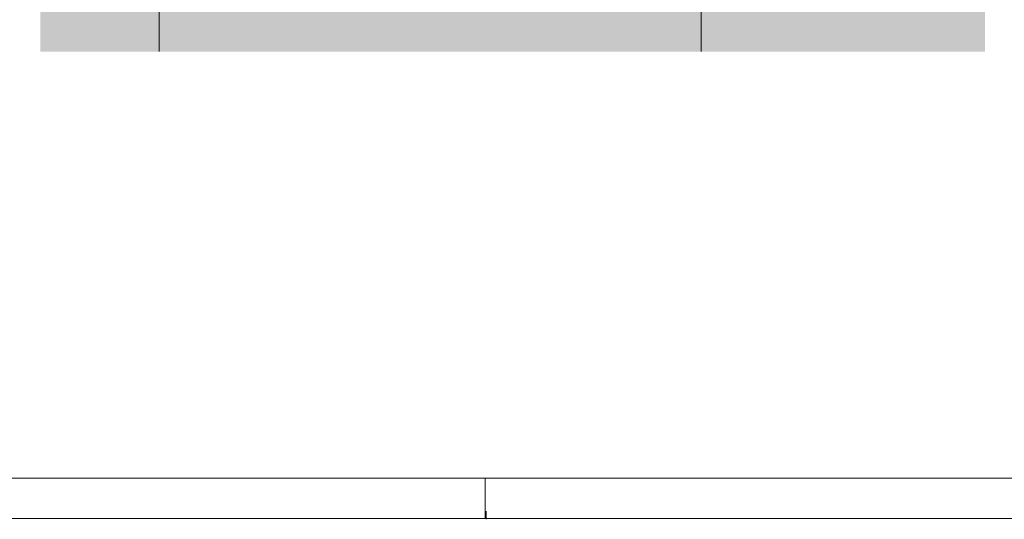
# Paper-space layout 'A-20 ROZBIÓRKI - PIĘTRO 2' of a CAD drawing. Header units: millimetres. Extents: x 0 to 540, y 0 to 297.
# Tile 7 of 9: x 303 to 423, y 0 to 61. Entities that reach past the tile are written whole.
import ezdxf
from ezdxf.xclip import XClip

# ---------------------------------------------------------------- set-up
doc = ezdxf.new("R2010")
doc.units = ezdxf.units.MM
doc.header["$MEASUREMENT"] = 0
doc.header["$XCLIPFRAME"] = 0
doc.linetypes.add('DASHDOTX2', pattern=[1000, 500, -250, 0, -250])
doc.layers.add('A_Arkusz_Nr_pióra__255', color=7, linetype='Continuous', lineweight=15, true_color=0x242424)
doc.layers.add('A_osie_Nr_pióra__16', color=7, linetype='Continuous', lineweight=5, true_color=0x0f0f0f)
doc.layers.add('A_podrys', color=7, linetype='Continuous')

# ---------------------------------------------------------------- blocks, each defined once
blk = doc.blocks.new('Rysunek_2_2', base_point=(-1718.999567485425, -322.1498506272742))
at = {"linetype": 'Continuous', "lineweight": 0, "true_color": 0x484848}
blk.add_hatch(color=251, dxfattribs=at).paths.add_polyline_path([(420.8655454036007, 265.7349830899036), (305.8003335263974, 265.7349830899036), (305.8003335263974, 220.7349826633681), (401.8655409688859, 220.7349826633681), (401.8655409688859, 61.92498639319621), (305.8003335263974, 61.92498639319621), (305.8003335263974, 56.92498247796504), (420.8655454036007, 56.92498247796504)])
at = {"layer": 'A_osie_Nr_pióra__16', "color": 250, "linetype": 'DASHDOTX2', "lineweight": 5, "true_color": 0x0f0f0f}
for p, q in [((320.2975405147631, 206.3829580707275), (320.2975405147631, 56.92498411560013)), ((386.2975401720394, 206.3829580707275), (386.2975401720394, 56.92498411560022))]:
    blk.add_line(p, q, dxfattribs=at)

psp = doc.layouts.new('A-20 ROZBIÓRKI - PIĘTRO 2')

# ---------------------------------------------------------------- linework, layer by layer
at = {"layer": 'A_Arkusz_Nr_pióra__255', "color": 250, "linetype": 'Continuous', "lineweight": 15, "true_color": 0x242424}
for p, q in [((535.1000000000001, 4.900001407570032), (29.8998034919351, 4.900326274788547)), ((360.0000000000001, 1.109329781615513e-14), (360.0000000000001, 4.900000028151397)), ((360.1000000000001, -0.09999999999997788), (360.1000000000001, 0.900000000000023))]:
    psp.add_line(p, q, dxfattribs=at)
at = {"layer": 'A_Arkusz_Nr_pióra__255', "color": 250, "linetype": 'Continuous', "lineweight": 15, "true_color": 0x242424, "flags": 128}
psp.add_lwpolyline([(-1.040834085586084e-14, 297), (540, 297), (540, 1.109329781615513e-14), (-1.040834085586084e-14, 1.109329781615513e-14)], close=True, dxfattribs=at)

# ---------------------------------------------------------------- block references
at = {"layer": 'A_podrys', "color": 37, "linetype": 'Continuous', "lineweight": 5, "true_color": 0x656532}
ref = psp.add_blockref('Rysunek_2_2', (-1718.999567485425, -322.1498506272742), dxfattribs=at)
XClip(ref).set_block_clipping_path([(305.8003312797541, 56.92498347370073), (420.8655414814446, 265.7349834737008)])

doc.saveas('drawing.dxf')
